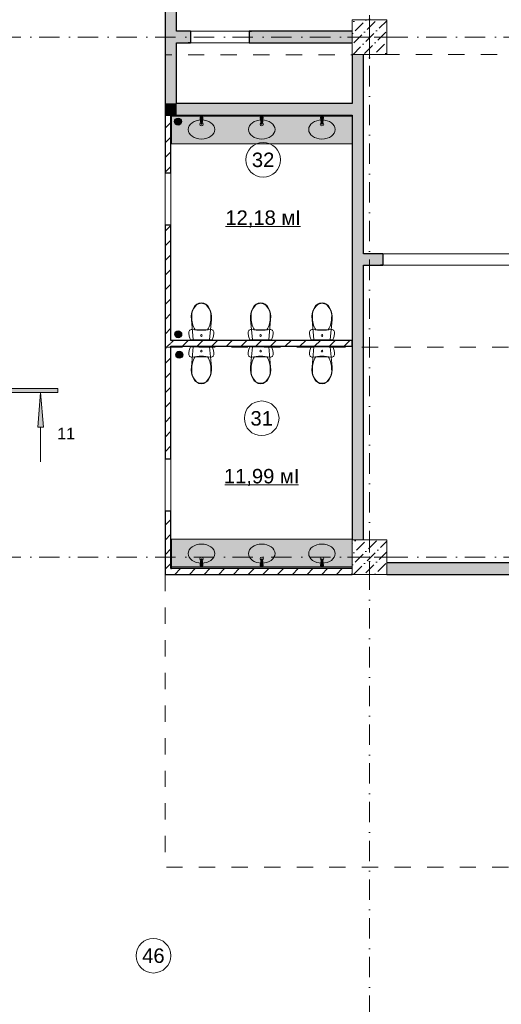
# Model space of a CAD drawing. Header units: millimetres. Extents: x -2890 to 117730, y -526 to 88572.
# Tile 32 of 65: x 44029 to 52370, y 54556 to 71596. Entities that reach past the tile are written whole.
import ezdxf

# ---------------------------------------------------------------- set-up
doc = ezdxf.new("R2010")
doc.units = ezdxf.units.MM
doc.header["$MEASUREMENT"] = 0
doc.set_wipeout_variables(frame=1)
for name, pattern in [('Wipeout_Contour', [1000, 0, -1000]), ('Штриховая', [564.444447, 282.222223, -282.222223]), ('Штрихпунктирная', [6.702778, 3.527778, -1.763889, 0, -1.411111])]:
    doc.linetypes.add(name, pattern=pattern)
for name, color, linetype in [('ВК_К1', 34, 'Continuous'), ('Интерьер - Оборудование', 7, 'Continuous'), ('Конструктив - Колонны', 7, 'Continuous'), ('Конструктив - Стены блок 100 нов', 7, 'Continuous'), ('Конструктив - Стены Внутр сущ.', 7, 'Continuous'), ('Маркер - Разрез бассейнов для макетов', 7, 'Continuous'), ('Элемент Модели - Зона', 7, 'Continuous'), ('Элемент Модели - Оси', 7, 'Continuous')]:
    doc.layers.add(name, color=color, linetype=linetype)
doc.styles.add('СГЕНЕРИР_СТИЛЬ_4', font='arial.ttf')
doc.styles.add('СГЕНЕРИР_СТИЛЬ_5', font='arial.ttf')
pattern_1 = [(45, (-30913.89, 8295.99), (-127.27922, 127.27922), [])]
pattern_2 = [(45, (-30913.9, 8296), (-183.84776, 183.84776), [195, -65, 0, -65]), (45, (-30890.9, 8502.82), (-183.84776, 183.84776), [195, -65, 0, -65])]

msp = doc.modelspace()

# ---------------------------------------------------------------- hatches: boundary and pattern name
at = {"layer": 'ВК_К1', "ltscale": 100}
h = msp.add_hatch(color=256, dxfattribs=at)
h.dxf.hatch_style = 1
h.paths.add_polyline_path([(46852.4, 65797.5, 1), (46732.6, 65797.5, 1)])
at = {"layer": 'Интерьер - Оборудование', "linetype": 'Continuous', "lineweight": 0, "ltscale": 100}
for points in [[(47152.8, 69901), (47156.8, 69859, 0.1210196), (47160.1, 69849.5), (47166.7, 69796.6, 0.8825663), (47188.9, 69796.6), (47195.6, 69849.5, 0.1210196), (47198.8, 69859), (47202.8, 69901, 1)], [(48196.2, 69901), (48200.2, 69859, 0.1210196), (48203.4, 69849.5), (48210.1, 69796.6, 0.8825663), (48232.3, 69796.6), (48238.9, 69849.5, 0.1210196), (48242.2, 69859), (48246.2, 69901, 1)], [(49239.5, 69901), (49243.5, 69859, 0.1210196), (49246.8, 69849.5), (49253.4, 69796.6, 0.8825663), (49275.6, 69796.6), (49282.2, 69849.5, 0.1210196), (49285.5, 69859), (49289.5, 69901, 1)]]:
    msp.add_hatch(color=255, dxfattribs=at).paths.add_polyline_path(points)
at = {"layer": 'Конструктив - Стены Внутр сущ.', "linetype": 'Continuous', "lineweight": 15, "ltscale": 100}
for points in [[(46746.2, 70146), (46746.2, 76146), (46546.2, 76146), (46546.2, 70146)], [(46746.2, 71395.9), (46746.2, 71195.9), (46985.9, 71195.9), (46985.9, 71395.9)], [(49786.2, 62596), (49986.2, 62596), (49986.2, 70996), (49786.2, 70996)], [(46746.2, 69946), (49786.2, 69946), (49786.2, 70146), (46746.2, 70146)], [(49986.2, 67546), (49986.2, 67346), (50321, 67346), (50321, 67546)], [(50386.2, 61996), (58436.1, 61996), (58436.1, 62196), (50386.2, 62196)]]:
    msp.add_hatch(color=7, dxfattribs=at).paths.add_polyline_path(points)
at = {"layer": 'Маркер - Разрез бассейнов для макетов', "linetype": 'Continuous', "lineweight": 5, "ltscale": 100}
for points in [[(44691.2, 65214.8), (43691.2, 65214.8), (43691.2, 65144.8), (44691.2, 65144.8)], [(44391.2, 65144.8), (44341.2, 64544.8), (44441.2, 64544.8)]]:
    msp.add_hatch(color=7, dxfattribs=at).paths.add_polyline_path(points)

# ---------------------------------------------------------------- linework, layer by layer
at = {"layer": 'ВК_К1', "ltscale": 100}
msp.add_circle((46792.5, 65797.5), 59.9, dxfattribs=at)
at = {"layer": 'Интерьер - Оборудование', "color": 7, "linetype": 'Continuous', "lineweight": 5, "ltscale": 100}
for p, q in [((47164.2, 69861.2), (47164.2, 69876.1)), ((47164.2, 69876.1), (47191.4, 69876.1)), ((47191.4, 69876.1), (47191.4, 69861.2)), ((48207.6, 69861.2), (48207.6, 69876.1)), ((48207.6, 69876.1), (48234.8, 69876.1)), ((48234.8, 69876.1), (48234.8, 69861.2)), ((49250.9, 69861.2), (49250.9, 69876.1)), ((49250.9, 69876.1), (49278.1, 69876.1)), ((49278.1, 69876.1), (49278.1, 69861.2)), ((49786.2, 69446), (49786.2, 69946)), ((47066.2, 66229), (47175.1, 66229)), ((47175.1, 66229), (47284.1, 66229)), ((48093.3, 66229), (48202.2, 66229)), ((48202.2, 66229), (48311.2, 66229)), ((49265.1, 66229), (49156.2, 66229)), ((49374.1, 66229), (49265.1, 66229)), ((47066.2, 65762.9), (47175.1, 65762.9)), ((47175.1, 65762.9), (47284.1, 65762.9)), ((48093.3, 65762.9), (48202.2, 65762.9)), ((48202.2, 65762.9), (48311.2, 65762.9)), ((49265.1, 65762.9), (49156.2, 65762.9)), ((49374.1, 65762.9), (49265.1, 65762.9))]:
    msp.add_line(p, q, dxfattribs=at)
at = {"layer": 'Интерьер - Оборудование', "color": 7, "linetype": 'Continuous', "lineweight": 5, "ltscale": 100, "flags": 128}
for points in [[(47152.8, 69901), (47156.8, 69859, 0.1210196), (47160.1, 69849.5), (47166.7, 69796.6, 0.8825663), (47188.9, 69796.6), (47195.6, 69849.5, 0.1210196), (47198.8, 69859), (47202.8, 69901, 1)], [(48196.2, 69901), (48200.2, 69859, 0.1210196), (48203.4, 69849.5), (48210.1, 69796.6, 0.8825663), (48232.3, 69796.6), (48238.9, 69849.5, 0.1210196), (48242.2, 69859), (48246.2, 69901, 1)], [(49239.5, 69901), (49243.5, 69859, 0.1210196), (49246.8, 69849.5), (49253.4, 69796.6, 0.8825663), (49275.6, 69796.6), (49282.2, 69849.5, 0.1210196), (49285.5, 69859), (49289.5, 69901, 1)]]:
    msp.add_lwpolyline(points, format="xyb", close=True, dxfattribs=at)
at = {"layer": 'Интерьер - Оборудование', "color": 7, "linetype": 'Continuous', "lineweight": 5, "ltscale": 100}
for centre in [(47177.8, 69787.1), (48221.2, 69787.1), (49264.5, 69787.1), (47177.8, 62264.9), (48221.2, 62264.9), (49264.5, 62264.9)]:
    msp.add_circle(centre, 30, dxfattribs=at)
for centre, radius, start, end in [((47177.8, 69860.9), 21.1, 212.77103, 327.22897), ((47177.8, 69861.2), 13.6, 180, 0), ((48221.2, 69860.9), 21.1, 212.77103, 327.22897), ((48221.2, 69861.2), 13.6, 180, 0), ((49264.5, 69860.9), 21.1, 212.77103, 327.22897), ((49264.5, 69861.2), 13.6, 180, 0), ((47177.8, 62191), 21.1, 32.77103, 147.22897), ((47177.8, 62190.8), 13.6, 0, 180), ((48221.2, 62191), 21.1, 32.77103, 147.22897), ((48221.2, 62190.8), 13.6, 0, 180), ((49264.5, 62191), 21.1, 32.77103, 147.22897), ((49264.5, 62190.8), 13.6, 0, 180)]:
    msp.add_arc(centre, radius, start, end, dxfattribs=at)
for centre in [(47177.8, 69696), (48221.2, 69696), (49264.5, 69696), (47177.8, 62356), (48221.2, 62356), (49264.5, 62356)]:
    msp.add_ellipse(centre, major_axis=(230, 0), ratio=0.7173913, dxfattribs=at)
for centre, major_axis, start_param, end_param in [((47264.6, 66468.3), (0, 257.1), 0.7259352, 1.6265238), ((47175.9, 66548.7), (0, 138.6), 0.0058609, 0.6325046), ((47174.3, 66548.7), (0, 138.6), 5.6506808, 6.2773246), ((47085.7, 66468.3), (0, 257.1), 4.6566578, 5.5572463), ((48291.7, 66468.3), (0, 257.1), 0.7259352, 1.6265238), ((48203, 66548.7), (0, 138.6), 0.0058609, 0.6325046), ((48201.4, 66548.7), (0, 138.6), 5.6506808, 6.2773246), ((48112.8, 66468.3), (0, 257.1), 4.6566578, 5.5572463), ((49354.6, 66468.3), (0, 257.1), 0.725939, 1.6265276), ((49265.9, 66548.7), (0, 138.6), 0.0058607, 0.6325045), ((49264.3, 66548.7), (0, 138.6), 5.6506807, 6.2773244), ((49175.7, 66468.3), (0, 257.1), 4.6566615, 5.5572501), ((47433.2, 66443.9), (0, 425.5), 1.5471782, 2.1001988), ((46917, 66443.9), (0, 425.5), 4.1829842, 4.7360048), ((48460.3, 66443.9), (0, 425.5), 1.5471782, 2.1001988), ((47944.1, 66443.9), (0, 425.5), 4.1829842, 4.7360048), ((49523.2, 66443.9), (0, 425.5), 1.5471805, 2.1002011), ((49007, 66443.9), (0, 425.5), 4.1829866, 4.7360071), ((47433.2, 65548.1), (0, 425.5), 1.0413939, 1.5944145), ((46917, 65548.1), (0, 425.5), 4.6887732, 5.2417937), ((48460.3, 65548.1), (0, 425.5), 1.0413939, 1.5944145), ((47944.1, 65548.1), (0, 425.5), 4.6887732, 5.2417937), ((49523.2, 65548.1), (0, 425.5), 1.0413916, 1.5944121), ((49007, 65548.1), (0, 425.5), 4.6887709, 5.2417914), ((47264.6, 65523.7), (0, 257.1), 1.5150689, 2.4156575), ((47085.7, 65523.7), (0, 257.1), 3.8675316, 4.7681202), ((48291.7, 65523.7), (0, 257.1), 1.5150689, 2.4156575), ((48112.8, 65523.7), (0, 257.1), 3.8675316, 4.7681202), ((49354.6, 65523.7), (0, 257.1), 1.5150651, 2.4156537), ((49175.7, 65523.7), (0, 257.1), 3.8675279, 4.7681164), ((47175.9, 65443.2), (0, 138.6), 2.509088, 3.1357318), ((47174.3, 65443.2), (0, 138.6), 3.1474534, 3.7740972), ((48203, 65443.2), (0, 138.6), 2.509088, 3.1357318), ((48201.4, 65443.2), (0, 138.6), 3.1474534, 3.7740972), ((49265.9, 65443.2), (0, 138.6), 2.5090881, 3.1357319), ((49264.3, 65443.2), (0, 138.6), 3.1474535, 3.7740973)]:
    msp.add_ellipse(centre, major_axis=major_axis, ratio=0.9993766, start_param=start_param, end_param=end_param, dxfattribs=at)
at = {"layer": 'Конструктив - Стены Внутр сущ.', "color": 7, "linetype": 'Continuous', "lineweight": 30, "ltscale": 100}
for p, q in [((46985.9, 71395.9), (46948.9, 71395.9)), ((46985.9, 71395.9), (46985.9, 71280.9)), ((46985.9, 71280.9), (46985.9, 71195.9)), ((48005.9, 71395.9), (48042.9, 71395.9)), ((48005.9, 71395.9), (48005.9, 71280.9)), ((48005.9, 71280.9), (48005.9, 71195.9)), ((46985.9, 71195.9), (46948.9, 71195.9)), ((48005.9, 71195.9), (48042.9, 71195.9)), ((50321, 67546), (50278, 67546)), ((50321, 67546), (50321, 67446)), ((50321, 67346), (50278, 67346)), ((50321, 67446), (50321, 67346))]:
    msp.add_line(p, q, dxfattribs=at)
at = {"layer": 'Конструктив - Стены Внутр сущ.', "color": 7, "linetype": 'Continuous', "lineweight": 15, "ltscale": 100}
for p, q in [((48005.9, 71395.9), (46985.9, 71395.9)), ((46985.9, 71195.9), (48005.9, 71195.9)), ((52541, 67546), (50321, 67546)), ((50321, 67346), (52541, 67346))]:
    msp.add_line(p, q, dxfattribs=at)
at = {"layer": 'Конструктив - Стены Внутр сущ.', "color": 7, "linetype": 'Continuous', "lineweight": 30, "ltscale": 100, "flags": 128}
for points in [[(46746.2, 71395.9), (46746.2, 76146)], [(46985.9, 71395.9), (46746.2, 71395.9)], [(46746.2, 70146), (46746.2, 71195.9)], [(46746.2, 71195.9), (46985.9, 71195.9)], [(49786.2, 70996), (49786.2, 70146)], [(49986.2, 67546), (49986.2, 70996)], [(49786.2, 70146), (46746.2, 70146)], [(46746.2, 69946), (49786.2, 69946)], [(49786.2, 69946), (49786.2, 62596)], [(50321, 67546), (49986.2, 67546)], [(49986.2, 62596), (49986.2, 67346)], [(49986.2, 67346), (50321, 67346)], [(58436.1, 62196), (50386.2, 62196)], [(50386.2, 61996), (58436.1, 61996)]]:
    msp.add_lwpolyline(points, dxfattribs=at)
at = {"layer": 'Маркер - Разрез бассейнов для макетов', "color": 7, "linetype": 'Continuous', "lineweight": 5, "ltscale": 100}
for p, q in [((43691.2, 65214.8), (44691.2, 65214.8)), ((44691.2, 65144.8), (43691.2, 65144.8)), ((44691.2, 65214.8), (44691.2, 65144.8)), ((44391.2, 64544.8), (44391.2, 63944.8))]:
    msp.add_line(p, q, dxfattribs=at)
at = {"layer": 'Маркер - Разрез бассейнов для макетов', "color": 7, "linetype": 'Continuous', "lineweight": 5, "ltscale": 100, "flags": 128}
msp.add_lwpolyline([(44391.2, 65144.8), (44441.2, 64544.8), (44341.2, 64544.8)], close=True, dxfattribs=at)
at = {"layer": 'Элемент Модели - Зона', "color": 7, "linetype": 'Continuous', "lineweight": 0, "ltscale": 100}
for p, q in [((47594.5, 68017.5), (48895.1, 68017.5)), ((47582.3, 63543.6), (48857.7, 63543.6))]:
    msp.add_line(p, q, dxfattribs=at)
at = {"layer": 'Элемент Модели - Зона', "color": 7, "linetype": 'Continuous', "lineweight": 0, "ltscale": 100, "flags": 128}
for points in [[(48544.8, 69171.1, 1), (47944.8, 69171.1, 1)], [(48520, 64697.2, 1), (47920, 64697.2, 1)], [(46644.4, 55397.6, 1), (46044.4, 55397.6, 1)]]:
    msp.add_lwpolyline(points, format="xyb", close=True, dxfattribs=at)

# ---------------------------------------------------------------- texts
at = {"layer": 'Маркер - Разрез бассейнов для макетов', "color": 7, "linetype": 'Continuous', "lineweight": 0, "ltscale": 100, "insert": (44832.9, 64534), "char_height": 200, "attachment_point": 2, "style": 'СГЕНЕРИР_СТИЛЬ_5'}
msp.add_mtext('\\A1;\\pt0;11', dxfattribs=at)
at = {"layer": 'Элемент Модели - Зона', "color": 7, "linetype": 'Continuous', "lineweight": 0, "ltscale": 100, "char_height": 250, "attachment_point": 5, "style": 'СГЕНЕРИР_СТИЛЬ_4'}
for s, insert in [('\\A1;32', (48244.8, 69169)), ('\\A1;12,18 мІ', (48244.8, 68146.9)), ('\\A1;31', (48220, 64695)), ('\\A1;11,99 мІ', (48220, 63672.9)), ('\\A1;46', (46344.4, 55395.5))]:
    msp.add_mtext(s, dxfattribs=dict(at, insert=insert))

# ---------------------------------------------------------------- wipeouts: each hides what was drawn before it
at = {"color": 254, "linetype": 'Wipeout_Contour', "lineweight": 0, "ltscale": 100}
for points in [[(46546.2, 69946), (46546.2, 68946), (46646.2, 68946), (46646.2, 69946)], [(46546.2, 66046), (46646.2, 66046), (46646.2, 68046), (46546.2, 68046)], [(46646.2, 62096), (46546.2, 61996), (46646.2, 61996)]]:
    msp.add_wipeout(points, dxfattribs=at).dxf.layer = 'Конструктив - Стены блок 100 нов'

# ---------------------------------------------------------------- next in the draw order: hatches: boundary and pattern name
at = {"layer": 'ВК_К1', "ltscale": 100}
h = msp.add_hatch(color=256, dxfattribs=at)
h.dxf.hatch_style = 1
h.paths.add_polyline_path([(46832.6, 69832.3, 1), (46712.8, 69832.3, 1)])
at = {"layer": 'Интерьер - Оборудование', "linetype": 'Continuous', "lineweight": 0, "ltscale": 100}
msp.add_hatch(color=255, dxfattribs=at).paths.add_polyline_path([(46656.2, 69446), (49786.2, 69446), (49786.2, 69946), (46656.2, 69946)])
at = {"layer": 'Конструктив - Стены блок 100 нов', "linetype": 'Continuous', "lineweight": 5, "ltscale": 100}
h = msp.add_hatch(dxfattribs=at)
h.set_pattern_fill('БЛОКИ_БЕТОННЫЕ_ЭФФЕКТИВН_7F', scale=100, style=0, pattern_type=2)
h.set_pattern_definition(pattern_1)
h.paths.add_polyline_path([(46546.2, 69946), (46546.2, 68946), (46646.2, 68946), (46646.2, 69946)])
h = msp.add_hatch(dxfattribs=at)
h.set_pattern_fill('БЛОКИ_БЕТОННЫЕ_ЭФФЕКТИВН_7F', scale=100, style=0, pattern_type=2)
h.set_pattern_definition(pattern_1)
h.paths.add_polyline_path([(46546.2, 66046), (46646.2, 66046), (46646.2, 68046), (46546.2, 68046)])
h = msp.add_hatch(dxfattribs=at)
h.set_pattern_fill('БЛОКИ_БЕТОННЫЕ_ЭФФЕКТИВН_7F', scale=100, style=0, pattern_type=2)
h.set_pattern_definition(pattern_1)
h.paths.add_polyline_path([(46646.2, 62096), (46546.2, 61996), (46646.2, 61996)])
at = {"layer": 'Конструктив - Стены Внутр сущ.', "linetype": 'Continuous', "lineweight": 15, "ltscale": 100}
for points in [[(46746.2, 70146), (46546.2, 69946), (46746.2, 69946)], [(46546.2, 70146), (46546.2, 69946), (46746.2, 70146)]]:
    msp.add_hatch(color=7, dxfattribs=at).paths.add_polyline_path(points)

# ---------------------------------------------------------------- next in the draw order: linework, layer by layer
at = {"layer": 'ВК_К1', "ltscale": 100}
msp.add_circle((46772.7, 69832.3), 59.9, dxfattribs=at)
at = {"layer": 'Интерьер - Оборудование', "color": 7, "linetype": 'Continuous', "lineweight": 5, "ltscale": 100}
for p, q in [((46656.2, 69946), (49786.2, 69946)), ((46656.2, 69446), (46656.2, 69946)), ((46656.2, 69926), (49786.2, 69926)), ((46656.2, 69446), (49786.2, 69446))]:
    msp.add_line(p, q, dxfattribs=at)
at = {"layer": 'Конструктив - Стены блок 100 нов', "color": 7, "linetype": 'Continuous', "lineweight": 30, "ltscale": 100}
for p, q in [((46546.2, 69946), (46546.2, 68946)), ((46646.2, 68946), (46646.2, 69946)), ((46546.2, 68946), (46646.2, 68946)), ((46546.2, 68046), (46646.2, 68046))]:
    msp.add_line(p, q, dxfattribs=at)
at = {"layer": 'Конструктив - Стены блок 100 нов', "color": 7, "linetype": 'Continuous', "lineweight": 15, "ltscale": 100}
for p, q in [((46546.2, 68946), (46546.2, 68046)), ((46546.2, 68946), (46546.2, 68046)), ((46646.2, 68946), (46646.2, 68046)), ((46646.2, 68946), (46646.2, 68046))]:
    msp.add_line(p, q, dxfattribs=at)
at = {"layer": 'Конструктив - Стены блок 100 нов', "color": 7, "linetype": 'Continuous', "lineweight": 30, "ltscale": 100, "flags": 128}
msp.add_lwpolyline([(46546.2, 69946), (46646.2, 69946)], dxfattribs=at)
at = {"layer": 'Конструктив - Стены Внутр сущ.', "color": 7, "linetype": 'Continuous', "lineweight": 30, "ltscale": 100, "flags": 128}
for points in [[(46546.2, 76146), (46546.2, 69946)], [(46546.2, 69946), (46746.2, 69946)]]:
    msp.add_lwpolyline(points, dxfattribs=at)

# ---------------------------------------------------------------- next in the draw order: wipeouts: each hides what was drawn before it
at = {"color": 254, "linetype": 'Wipeout_Contour', "lineweight": 0, "ltscale": 100}
msp.add_wipeout([(49786.2, 70996), (50386.2, 70996), (50386.2, 71596), (49786.2, 71596)], dxfattribs=at).dxf.layer = 'Конструктив - Колонны'

# ---------------------------------------------------------------- next in the draw order: hatches: boundary and pattern name
at = {"layer": 'Конструктив - Колонны', "linetype": 'Continuous', "lineweight": 15, "ltscale": 100}
h = msp.add_hatch(dxfattribs=at)
h.set_pattern_fill('БЕТОН_01_0006', scale=100, style=0, pattern_type=2)
h.set_pattern_definition(pattern_2)
h.paths.add_polyline_path([(49786.2, 70996), (50386.2, 70996), (50386.2, 71596), (49786.2, 71596)])
at = {"layer": 'Конструктив - Стены Внутр сущ.', "linetype": 'Continuous', "lineweight": 15, "ltscale": 100}
msp.add_hatch(color=7, dxfattribs=at).paths.add_polyline_path([(49786.2, 71395.9), (48005.9, 71395.9), (48005.9, 71195.9), (49786.2, 71195.9)])

# ---------------------------------------------------------------- next in the draw order: linework, layer by layer
at = {"layer": 'Конструктив - Колонны', "color": 7, "linetype": 'Continuous', "lineweight": 0, "ltscale": 100}
for p, q in [((50086.2, 71376), (50086.2, 71676)), ((50006.2, 71296), (49706.2, 71296)), ((50166.2, 71296), (50466.2, 71296)), ((50086.2, 71216), (50086.2, 70916))]:
    msp.add_line(p, q, dxfattribs=at)
at = {"layer": 'Конструктив - Колонны', "color": 7, "linetype": 'Continuous', "lineweight": 15, "ltscale": 100, "flags": 128}
msp.add_lwpolyline([(49786.2, 70996), (50386.2, 70996), (50386.2, 71596), (49786.2, 71596)], close=True, dxfattribs=at)
at = {"layer": 'Конструктив - Колонны', "color": 7, "linetype": 'Continuous', "lineweight": 0, "ltscale": 100}
msp.add_point((50086.2, 71296), dxfattribs=at)
at = {"layer": 'Конструктив - Стены Внутр сущ.', "color": 7, "linetype": 'Continuous', "lineweight": 30, "ltscale": 100, "flags": 128}
for points in [[(49786.2, 71395.9), (48005.9, 71395.9)], [(48005.9, 71195.9), (49786.2, 71195.9)]]:
    msp.add_lwpolyline(points, dxfattribs=at)
at = {"layer": 'Элемент Модели - Оси', "color": 7, "linetype": 'Штрихпунктирная', "lineweight": 15, "ltscale": 100}
msp.add_line((3470.8, 71296), (114954, 71296), dxfattribs=at)

# ---------------------------------------------------------------- next in the draw order: wipeouts: each hides what was drawn before it
at = {"color": 254, "linetype": 'Wipeout_Contour', "lineweight": 0, "ltscale": 100}
for points in [[(46646.2, 65946), (46646.2, 66046), (46546.2, 66046), (46546.2, 65946)], [(46546.2, 62096), (46646.2, 62096), (46646.2, 63096), (46546.2, 63096)]]:
    msp.add_wipeout(points, dxfattribs=at).dxf.layer = 'Конструктив - Стены блок 100 нов'

# ---------------------------------------------------------------- next in the draw order: hatches: boundary and pattern name
at = {"layer": 'Конструктив - Стены блок 100 нов', "linetype": 'Continuous', "lineweight": 5, "ltscale": 100}
h = msp.add_hatch(dxfattribs=at)
h.set_pattern_fill('БЛОКИ_БЕТОННЫЕ_ЭФФЕКТИВН_7F', scale=100, style=0, pattern_type=2)
h.set_pattern_definition(pattern_1)
h.paths.add_polyline_path([(46646.2, 65946), (46646.2, 66046), (46546.2, 66046), (46546.2, 65946)])
h = msp.add_hatch(dxfattribs=at)
h.set_pattern_fill('БЛОКИ_БЕТОННЫЕ_ЭФФЕКТИВН_7F', scale=100, style=0, pattern_type=2)
h.set_pattern_definition(pattern_1)
h.paths.add_polyline_path([(46546.2, 62096), (46646.2, 62096), (46646.2, 63096), (46546.2, 63096)])

# ---------------------------------------------------------------- next in the draw order: linework, layer by layer
at = {"layer": 'Конструктив - Стены блок 100 нов', "color": 7, "linetype": 'Continuous', "lineweight": 30, "ltscale": 100}
for p, q in [((46546.2, 68046), (46546.2, 66046)), ((46646.2, 66046), (46646.2, 68046)), ((46656.2, 66046), (46646.2, 66046)), ((46546.2, 63096), (46646.2, 63096))]:
    msp.add_line(p, q, dxfattribs=at)

# ---------------------------------------------------------------- next in the draw order: wipeouts: each hides what was drawn before it
at = {"color": 254, "linetype": 'Wipeout_Contour', "lineweight": 0, "ltscale": 100}
for points in [[(46546.2, 65946), (46546.2, 63996), (46646.2, 63996), (46646.2, 65946)], [(46546.2, 62096), (46546.2, 61996), (46646.2, 62096)]]:
    msp.add_wipeout(points, dxfattribs=at).dxf.layer = 'Конструктив - Стены блок 100 нов'

# ---------------------------------------------------------------- next in the draw order: hatches: boundary and pattern name
at = {"layer": 'Конструктив - Стены блок 100 нов', "linetype": 'Continuous', "lineweight": 5, "ltscale": 100}
h = msp.add_hatch(dxfattribs=at)
h.set_pattern_fill('БЛОКИ_БЕТОННЫЕ_ЭФФЕКТИВН_7F', scale=100, style=0, pattern_type=2)
h.set_pattern_definition(pattern_1)
h.paths.add_polyline_path([(46546.2, 65946), (46546.2, 63996), (46646.2, 63996), (46646.2, 65946)])
h = msp.add_hatch(dxfattribs=at)
h.set_pattern_fill('БЛОКИ_БЕТОННЫЕ_ЭФФЕКТИВН_7F', scale=100, style=0, pattern_type=2)
h.set_pattern_definition(pattern_1)
h.paths.add_polyline_path([(46546.2, 62096), (46546.2, 61996), (46646.2, 62096)])

# ---------------------------------------------------------------- next in the draw order: linework, layer by layer
at = {"layer": 'Конструктив - Стены блок 100 нов', "color": 7, "linetype": 'Continuous', "lineweight": 30, "ltscale": 100}
for p, q in [((46546.2, 66046), (46546.2, 65946)), ((46546.2, 65946), (46546.2, 63996)), ((46646.2, 65946), (46656.2, 65946)), ((46646.2, 63996), (46646.2, 65946)), ((46546.2, 63996), (46646.2, 63996)), ((46546.2, 63096), (46546.2, 62096)), ((46646.2, 62096), (46646.2, 63096)), ((46546.2, 62096), (46546.2, 61996)), ((46646.2, 62096), (46656.2, 62096)), ((46546.2, 61996), (46646.2, 61996))]:
    msp.add_line(p, q, dxfattribs=at)
at = {"layer": 'Конструктив - Стены блок 100 нов', "color": 7, "linetype": 'Continuous', "lineweight": 15, "ltscale": 100}
for p, q in [((46546.2, 63996), (46546.2, 63096)), ((46546.2, 63996), (46546.2, 63096)), ((46646.2, 63996), (46646.2, 63096)), ((46646.2, 63996), (46646.2, 63096))]:
    msp.add_line(p, q, dxfattribs=at)

# ---------------------------------------------------------------- next in the draw order: wipeouts: each hides what was drawn before it
at = {"color": 254, "linetype": 'Wipeout_Contour', "lineweight": 0, "ltscale": 100}
for points in [[(46656.2, 65946), (46656.2, 66046), (46646.2, 66046), (46646.2, 65946)], [(46646.2, 61996), (49786.2, 61996), (49786.2, 62096), (46646.2, 62096)]]:
    msp.add_wipeout(points, dxfattribs=at).dxf.layer = 'Конструктив - Стены блок 100 нов'

# ---------------------------------------------------------------- next in the draw order: hatches: boundary and pattern name
at = {"layer": 'Интерьер - Оборудование', "linetype": 'Continuous', "lineweight": 0, "ltscale": 100}
for points in [[(47152.8, 62151, 1), (47202.8, 62151), (47198.8, 62192.9, 0.1210196), (47195.6, 62202.5), (47188.9, 62255.4, 0.8825663), (47166.7, 62255.4), (47160.1, 62202.5, 0.1210196), (47156.8, 62192.9)], [(48196.2, 62151, 1), (48246.2, 62151), (48242.2, 62192.9, 0.1210196), (48238.9, 62202.5), (48232.3, 62255.4, 0.8825663), (48210.1, 62255.4), (48203.4, 62202.5, 0.1210196), (48200.2, 62192.9)], [(49239.5, 62151, 1), (49289.5, 62151), (49285.5, 62192.9, 0.1210196), (49282.2, 62202.5), (49275.6, 62255.4, 0.8825663), (49253.4, 62255.4), (49246.8, 62202.5, 0.1210196), (49243.5, 62192.9)]]:
    msp.add_hatch(color=255, dxfattribs=at).paths.add_polyline_path(points)
at = {"layer": 'Конструктив - Стены блок 100 нов', "linetype": 'Continuous', "lineweight": 5, "ltscale": 100}
h = msp.add_hatch(dxfattribs=at)
h.set_pattern_fill('БЛОКИ_БЕТОННЫЕ_ЭФФЕКТИВН_7F', scale=100, style=0, pattern_type=2)
h.set_pattern_definition(pattern_1)
h.paths.add_polyline_path([(46656.2, 65946), (46656.2, 66046), (46646.2, 66046), (46646.2, 65946)])
h = msp.add_hatch(dxfattribs=at)
h.set_pattern_fill('БЛОКИ_БЕТОННЫЕ_ЭФФЕКТИВН_7F', scale=100, style=0, pattern_type=2)
h.set_pattern_definition(pattern_1)
h.paths.add_polyline_path([(46646.2, 61996), (49786.2, 61996), (49786.2, 62096), (46646.2, 62096)])

# ---------------------------------------------------------------- next in the draw order: linework, layer by layer
at = {"layer": 'Интерьер - Оборудование', "color": 7, "linetype": 'Continuous', "lineweight": 5, "ltscale": 100}
for p, q in [((46656.2, 62606), (46656.2, 62106)), ((47164.2, 62190.8), (47164.2, 62175.9)), ((47164.2, 62175.9), (47191.4, 62175.9)), ((47191.4, 62175.9), (47191.4, 62190.8)), ((48207.6, 62190.8), (48207.6, 62175.9)), ((48207.6, 62175.9), (48234.8, 62175.9)), ((48234.8, 62175.9), (48234.8, 62190.8)), ((49250.9, 62190.8), (49250.9, 62175.9)), ((49250.9, 62175.9), (49278.1, 62175.9)), ((49278.1, 62175.9), (49278.1, 62190.8))]:
    msp.add_line(p, q, dxfattribs=at)
at = {"layer": 'Интерьер - Оборудование', "color": 7, "linetype": 'Continuous', "lineweight": 5, "ltscale": 100, "flags": 128}
for points in [[(47152.8, 62151), (47156.8, 62192.9, -0.1210196), (47160.1, 62202.5), (47166.7, 62255.4, -0.8825663), (47188.9, 62255.4), (47195.6, 62202.5, -0.1210196), (47198.8, 62192.9), (47202.8, 62151, -1)], [(48196.2, 62151), (48200.2, 62192.9, -0.1210196), (48203.4, 62202.5), (48210.1, 62255.4, -0.8825663), (48232.3, 62255.4), (48238.9, 62202.5, -0.1210196), (48242.2, 62192.9), (48246.2, 62151, -1)], [(49239.5, 62151), (49243.5, 62192.9, -0.1210196), (49246.8, 62202.5), (49253.4, 62255.4, -0.8825663), (49275.6, 62255.4), (49282.2, 62202.5, -0.1210196), (49285.5, 62192.9), (49289.5, 62151, -1)]]:
    msp.add_lwpolyline(points, format="xyb", close=True, dxfattribs=at)
at = {"layer": 'Конструктив - Стены блок 100 нов', "color": 7, "linetype": 'Continuous', "lineweight": 30, "ltscale": 100}
for p, q in [((46646.2, 62096), (46656.2, 62096)), ((49786.2, 62096), (46656.2, 62096)), ((46546.2, 61996), (46646.2, 61996)), ((46646.2, 61996), (49786.2, 61996))]:
    msp.add_line(p, q, dxfattribs=at)

# ---------------------------------------------------------------- next in the draw order: wipeouts: each hides what was drawn before it
at = {"color": 254, "linetype": 'Wipeout_Contour', "lineweight": 0, "ltscale": 100}
for points, layer in [([(49786.2, 61996), (50386.2, 61996), (50386.2, 62596), (49786.2, 62596)], 'Конструктив - Колонны'), ([(46656.2, 65946), (49786.2, 65946), (49786.2, 66046), (46656.2, 66046)], 'Конструктив - Стены блок 100 нов')]:
    msp.add_wipeout(points, dxfattribs=at).dxf.layer = layer

# ---------------------------------------------------------------- next in the draw order: hatches: boundary and pattern name
at = {"layer": 'ВК_К1', "ltscale": 100}
h = msp.add_hatch(color=256, dxfattribs=at)
h.dxf.hatch_style = 1
h.paths.add_polyline_path([(46834.1, 66151.9, 1), (46714.3, 66151.9, 1)])
at = {"layer": 'Интерьер - Оборудование', "linetype": 'Continuous', "lineweight": 0, "ltscale": 100}
msp.add_hatch(color=255, dxfattribs=at).paths.add_polyline_path([(46656.2, 62606), (46656.2, 62106), (49786.2, 62106), (49786.2, 62606)])
at = {"layer": 'Конструктив - Колонны', "linetype": 'Continuous', "lineweight": 15, "ltscale": 100}
h = msp.add_hatch(dxfattribs=at)
h.set_pattern_fill('БЕТОН_01_0006', scale=100, style=0, pattern_type=2)
h.set_pattern_definition(pattern_2)
h.paths.add_polyline_path([(49786.2, 61996), (50386.2, 61996), (50386.2, 62596), (49786.2, 62596)])
at = {"layer": 'Конструктив - Стены блок 100 нов', "linetype": 'Continuous', "lineweight": 5, "ltscale": 100}
h = msp.add_hatch(dxfattribs=at)
h.set_pattern_fill('БЛОКИ_БЕТОННЫЕ_ЭФФЕКТИВН_7F', scale=100, style=0, pattern_type=2)
h.set_pattern_definition(pattern_1)
h.paths.add_polyline_path([(46656.2, 65946), (49786.2, 65946), (49786.2, 66046), (46656.2, 66046)])

# ---------------------------------------------------------------- next in the draw order: linework, layer by layer
at = {"layer": 'ВК_К1', "ltscale": 100}
msp.add_circle((46774.2, 66151.9), 59.9, dxfattribs=at)
at = {"layer": 'Интерьер - Оборудование', "color": 7, "linetype": 'Continuous', "lineweight": 5, "ltscale": 100}
for p, q in [((46656.2, 62606), (49786.2, 62606)), ((49786.2, 62606), (49786.2, 62106)), ((46656.2, 62126), (49786.2, 62126)), ((46656.2, 62106), (49786.2, 62106))]:
    msp.add_line(p, q, dxfattribs=at)
at = {"layer": 'Интерьер - Оборудование', "color": 7, "linetype": 'Continuous', "lineweight": 5, "ltscale": 100, "flags": 128}
for points in [[(47344.5, 66509.4), (47332.1, 66559.2), (47313.1, 66606.1), (47287.5, 66643.3), (47254.5, 66671.8), (47216.2, 66689.8), (47175.1, 66696), (47134.1, 66689.8), (47095.8, 66671.8), (47062.7, 66643.3), (47037.1, 66606.1), (47018.1, 66559.2), (47005.7, 66509.4), (47000.2, 66458.1), (47001.8, 66406.4), (47034.1, 66056), (47316.1, 66056), (47348.5, 66406.4), (47350, 66458.1)], [(48371.6, 66509.4), (48359.2, 66559.2), (48340.2, 66606.1), (48314.6, 66643.3), (48281.6, 66671.8), (48243.3, 66689.8), (48202.2, 66696), (48161.2, 66689.8), (48122.9, 66671.8), (48089.8, 66643.3), (48064.2, 66606.1), (48045.2, 66559.2), (48032.8, 66509.4), (48027.3, 66458.1), (48028.9, 66406.4), (48061.2, 66056), (48343.2, 66056), (48375.6, 66406.4), (48377.1, 66458.1)], [(49095.7, 66509.4), (49108.1, 66559.2), (49127.1, 66606.1), (49152.7, 66643.3), (49185.8, 66671.8), (49224.1, 66689.8), (49265.1, 66696), (49306.2, 66689.8), (49344.5, 66671.8), (49377.5, 66643.3), (49403.1, 66606.1), (49422.1, 66559.2), (49434.5, 66509.4), (49440, 66458.1), (49438.5, 66406.4), (49406.1, 66056), (49124.1, 66056), (49091.8, 66406.4), (49090.2, 66458.1)], [(47361.9, 66056), (47369, 66071.1), (47375.2, 66086.5), (47380.5, 66102.3), (47384.8, 66118.4), (47388.2, 66134.7), (47390.7, 66151.2), (47392.1, 66167.8), (47392.6, 66184.5), (47391.3, 66196), (47387.6, 66207), (47381.5, 66216.8), (47373.3, 66225.1), (47363.6, 66231.4), (47352.7, 66235.5), (47341.2, 66237), (47329.6, 66235.9), (47291.3, 66229.2), (47252.8, 66224.3), (47214, 66221.4), (47175.1, 66220.4), (47136.3, 66221.4), (47097.5, 66224.3), (47058.9, 66229.2), (47020.6, 66235.9), (47009.1, 66237), (46997.6, 66235.5), (46986.7, 66231.4), (46976.9, 66225.1), (46968.8, 66216.8), (46962.7, 66207), (46958.9, 66196), (46957.6, 66184.5), (46958.1, 66167.8), (46959.6, 66151.2), (46962, 66134.7), (46965.4, 66118.4), (46969.8, 66102.3), (46975, 66086.5), (46981.3, 66071.1), (46988.4, 66056)], [(48389, 66056), (48396.1, 66071.1), (48402.3, 66086.5), (48407.6, 66102.3), (48411.9, 66118.4), (48415.3, 66134.7), (48417.8, 66151.2), (48419.2, 66167.8), (48419.7, 66184.5), (48418.4, 66196), (48414.7, 66207), (48408.6, 66216.8), (48400.4, 66225.1), (48390.7, 66231.4), (48379.8, 66235.5), (48368.3, 66237), (48356.7, 66235.9), (48318.4, 66229.2), (48279.9, 66224.3), (48241.1, 66221.4), (48202.2, 66220.4), (48163.4, 66221.4), (48124.6, 66224.3), (48086, 66229.2), (48047.7, 66235.9), (48036.2, 66237), (48024.7, 66235.5), (48013.8, 66231.4), (48004, 66225.1), (47995.9, 66216.8), (47989.8, 66207), (47986, 66196), (47984.7, 66184.5), (47985.2, 66167.8), (47986.7, 66151.2), (47989.1, 66134.7), (47992.5, 66118.4), (47996.9, 66102.3), (48002.2, 66086.5), (48008.4, 66071.1), (48015.5, 66056)], [(49078.4, 66056), (49071.3, 66071.1), (49065, 66086.5), (49059.8, 66102.3), (49055.4, 66118.4), (49052, 66134.7), (49049.6, 66151.2), (49048.1, 66167.8), (49047.6, 66184.5), (49048.9, 66196), (49052.7, 66207), (49058.8, 66216.8), (49066.9, 66225.1), (49076.7, 66231.4), (49087.6, 66235.5), (49099.1, 66237), (49110.6, 66235.9), (49148.9, 66229.2), (49187.5, 66224.3), (49226.3, 66221.4), (49265.1, 66220.4), (49304, 66221.4), (49342.8, 66224.3), (49381.3, 66229.2), (49419.6, 66235.9), (49431.2, 66237), (49442.7, 66235.5), (49453.6, 66231.4), (49463.3, 66225.1), (49471.5, 66216.8), (49477.6, 66207), (49481.3, 66196), (49482.6, 66184.5), (49482.1, 66167.8), (49480.7, 66151.2), (49478.2, 66134.7), (49474.8, 66118.4), (49470.5, 66102.3), (49465.2, 66086.5), (49459, 66071.1), (49451.9, 66056)], [(47361.9, 65936), (47369, 65920.9), (47375.2, 65905.4), (47380.5, 65889.6), (47384.8, 65873.6), (47388.2, 65857.2), (47390.7, 65840.8), (47392.1, 65824.2), (47392.6, 65807.5), (47391.3, 65796), (47387.6, 65785), (47381.5, 65775.1), (47373.3, 65766.8), (47363.6, 65760.5), (47352.7, 65756.5), (47341.2, 65755), (47329.6, 65756), (47291.3, 65762.8), (47252.8, 65767.7), (47214, 65770.6), (47175.1, 65771.6), (47136.3, 65770.6), (47097.5, 65767.7), (47058.9, 65762.8), (47020.6, 65756), (47009.1, 65755), (46997.6, 65756.5), (46986.7, 65760.5), (46976.9, 65766.8), (46968.8, 65775.1), (46962.7, 65785), (46958.9, 65796), (46957.6, 65807.5), (46958.1, 65824.2), (46959.6, 65840.8), (46962, 65857.2), (46965.4, 65873.6), (46969.8, 65889.6), (46975, 65905.4), (46981.3, 65920.9), (46988.4, 65936)], [(47344.5, 65482.6), (47332.1, 65432.8), (47313.1, 65385.9), (47287.5, 65348.7), (47254.5, 65320.2), (47216.2, 65302.2), (47175.1, 65296), (47134.1, 65302.2), (47095.8, 65320.2), (47062.7, 65348.7), (47037.1, 65385.9), (47018.1, 65432.8), (47005.7, 65482.6), (47000.2, 65533.9), (47001.8, 65585.6), (47034.1, 65936), (47316.1, 65936), (47348.5, 65585.6), (47350, 65533.9)], [(48389, 65936), (48396.1, 65920.9), (48402.3, 65905.4), (48407.6, 65889.6), (48411.9, 65873.6), (48415.3, 65857.2), (48417.8, 65840.8), (48419.2, 65824.2), (48419.7, 65807.5), (48418.4, 65796), (48414.7, 65785), (48408.6, 65775.1), (48400.4, 65766.8), (48390.7, 65760.5), (48379.8, 65756.5), (48368.3, 65755), (48356.7, 65756), (48318.4, 65762.8), (48279.9, 65767.7), (48241.1, 65770.6), (48202.2, 65771.6), (48163.4, 65770.6), (48124.6, 65767.7), (48086, 65762.8), (48047.7, 65756), (48036.2, 65755), (48024.7, 65756.5), (48013.8, 65760.5), (48004, 65766.8), (47995.9, 65775.1), (47989.8, 65785), (47986, 65796), (47984.7, 65807.5), (47985.2, 65824.2), (47986.7, 65840.8), (47989.1, 65857.2), (47992.5, 65873.6), (47996.9, 65889.6), (48002.2, 65905.4), (48008.4, 65920.9), (48015.5, 65936)], [(48371.6, 65482.6), (48359.2, 65432.8), (48340.2, 65385.9), (48314.6, 65348.7), (48281.6, 65320.2), (48243.3, 65302.2), (48202.2, 65296), (48161.2, 65302.2), (48122.9, 65320.2), (48089.8, 65348.7), (48064.2, 65385.9), (48045.2, 65432.8), (48032.8, 65482.6), (48027.3, 65533.9), (48028.9, 65585.6), (48061.2, 65936), (48343.2, 65936), (48375.6, 65585.6), (48377.1, 65533.9)], [(49078.4, 65936), (49071.3, 65920.9), (49065, 65905.4), (49059.8, 65889.6), (49055.4, 65873.6), (49052, 65857.2), (49049.6, 65840.8), (49048.1, 65824.2), (49047.6, 65807.5), (49048.9, 65796), (49052.7, 65785), (49058.8, 65775.1), (49066.9, 65766.8), (49076.7, 65760.5), (49087.6, 65756.5), (49099.1, 65755), (49110.6, 65756), (49148.9, 65762.8), (49187.5, 65767.7), (49226.3, 65770.6), (49265.1, 65771.6), (49304, 65770.6), (49342.8, 65767.7), (49381.3, 65762.8), (49419.6, 65756), (49431.2, 65755), (49442.7, 65756.5), (49453.6, 65760.5), (49463.3, 65766.8), (49471.5, 65775.1), (49477.6, 65785), (49481.3, 65796), (49482.6, 65807.5), (49482.1, 65824.2), (49480.7, 65840.8), (49478.2, 65857.2), (49474.8, 65873.6), (49470.5, 65889.6), (49465.2, 65905.4), (49459, 65920.9), (49451.9, 65936)], [(49095.7, 65482.6), (49108.1, 65432.8), (49127.1, 65385.9), (49152.7, 65348.7), (49185.8, 65320.2), (49224.1, 65302.2), (49265.1, 65296), (49306.2, 65302.2), (49344.5, 65320.2), (49377.5, 65348.7), (49403.1, 65385.9), (49422.1, 65432.8), (49434.5, 65482.6), (49440, 65533.9), (49438.5, 65585.6), (49406.1, 65936), (49124.1, 65936), (49091.8, 65585.6), (49090.2, 65533.9)]]:
    msp.add_lwpolyline(points, close=True, dxfattribs=at)
at = {"layer": 'Интерьер - Оборудование', "color": 7, "linetype": 'Continuous', "lineweight": 5, "ltscale": 100}
for centre in [(47175.1, 66131), (48202.2, 66131), (49265.1, 66131), (47175.1, 65861), (48202.2, 65861), (49265.1, 65861)]:
    msp.add_ellipse(centre, major_axis=(15, 0), ratio=0.9997238, dxfattribs=at)
at = {"layer": 'Конструктив - Колонны', "color": 7, "linetype": 'Continuous', "lineweight": 0, "ltscale": 100}
for p, q in [((50086.2, 62376), (50086.2, 62676)), ((50006.2, 62296), (49706.2, 62296)), ((50086.2, 62216), (50086.2, 61916)), ((50166.2, 62296), (50466.2, 62296))]:
    msp.add_line(p, q, dxfattribs=at)
at = {"layer": 'Конструктив - Колонны', "color": 7, "linetype": 'Continuous', "lineweight": 15, "ltscale": 100, "flags": 128}
msp.add_lwpolyline([(49786.2, 61996), (50386.2, 61996), (50386.2, 62596), (49786.2, 62596)], close=True, dxfattribs=at)
at = {"layer": 'Конструктив - Колонны', "color": 7, "linetype": 'Continuous', "lineweight": 0, "ltscale": 100}
msp.add_point((50086.2, 62296), dxfattribs=at)
at = {"layer": 'Конструктив - Стены блок 100 нов', "color": 7, "linetype": 'Continuous', "lineweight": 30, "ltscale": 100}
for p, q in [((46656.2, 66046), (46646.2, 66046)), ((46646.2, 65946), (46656.2, 65946)), ((49786.2, 66046), (46656.2, 66046)), ((46656.2, 65946), (49786.2, 65946))]:
    msp.add_line(p, q, dxfattribs=at)
at = {"layer": 'Конструктив - Стены блок 100 нов', "color": 7, "linetype": 'Continuous', "lineweight": 30, "ltscale": 100, "flags": 128}
msp.add_lwpolyline([(49786.2, 65946), (49786.2, 66046)], dxfattribs=at)
at = {"layer": 'Элемент Модели - Зона', "color": 253, "linetype": 'Штриховая', "lineweight": 15, "flags": 128}
for points in [[(46546.2, 70986), (46546.2, 65928.8), (59036.1, 65928.8), (59036.1, 70996), (49786.2, 70996), (49786.2, 70988.6)], [(46546.2, 61986), (46546.2, 56928.8), (59036.1, 56928.8), (59036.1, 61996), (49786.2, 61996), (49786.2, 61988.6)]]:
    msp.add_lwpolyline(points, close=True, dxfattribs=at)
at = {"layer": 'Элемент Модели - Оси', "color": 7, "linetype": 'Штрихпунктирная', "lineweight": 15, "ltscale": 100}
for p, q in [((50086.1, 82191.7), (50086.1, 15620.8)), ((3470.8, 62296), (114954, 62296))]:
    msp.add_line(p, q, dxfattribs=at)

doc.saveas('drawing.dxf')
